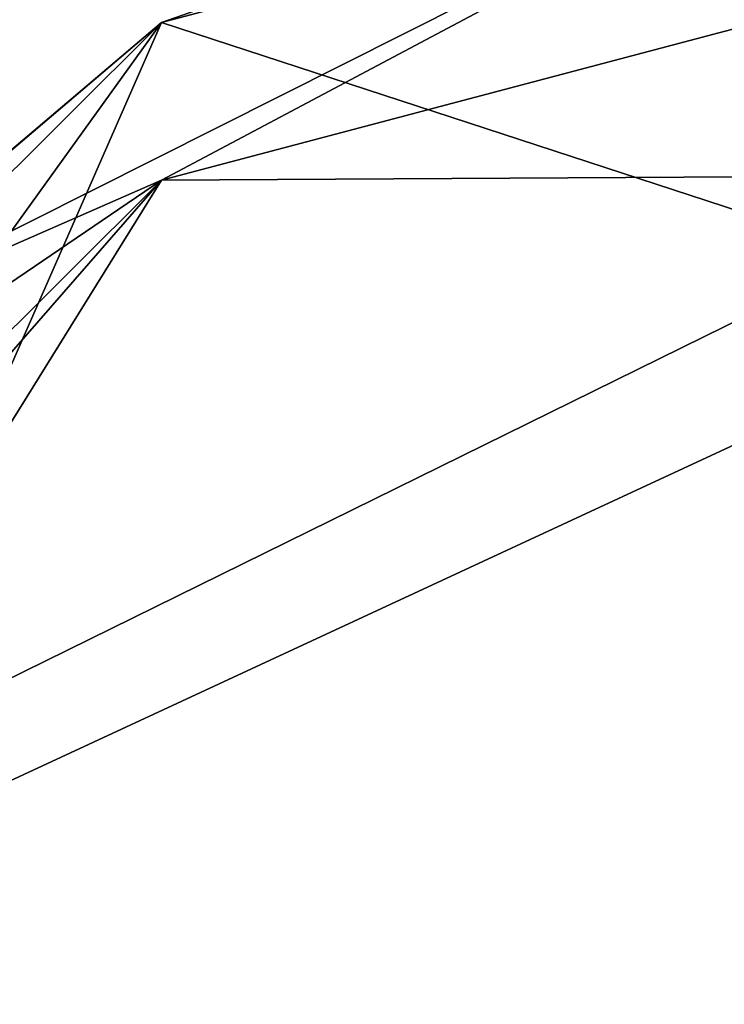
# Model space of a CAD drawing. Header units: inches. Extents: x 0 to 44.3, y -38.2 to 0.
# Tile 38 of 73: x 0.1177 to 0.1569, y -0.0804 to -0.0256. Entities that reach past the tile are written whole.
import ezdxf

# ---------------------------------------------------------------- set-up
doc = ezdxf.new("R2010")
doc.units = ezdxf.units.IN
doc.header["$LTSCALE"] = 0.03937
doc.header["$MEASUREMENT"] = 0
doc.layers.add('A-FURN-3-ST', color=151, linetype='Continuous')

msp = doc.modelspace()

# ---------------------------------------------------------------- meshes
at = {"layer": 'A-FURN-3-ST'}
mesh = msp.add_polyface(dxfattribs=at)
corners = [(0, -0.261659, 5.404484), (0, -0.242639, 5.500192), (0.00628, -0.210275, 5.383235), (0.033661, -0.117351, 5.500289), (0.073551, -0.09803, 5.336818), (0.125578, -0.0258, 5.500359), (0.104446, -0.073883, 5.326833), (0.173997, -0.041619, 5.31349), (0.173832, -0.147379, 5.155008), (0.10434, -0.172096, 5.179706), (0.173584, -0.305797, 5.049166), (0.104181, -0.319188, 5.081479), (0.251, 0.007359, 5.500385), (0.006273, -0.276484, 5.284014), (0.073474, -0.190584, 5.198179), (0.073359, -0.329195, 5.105624), (0, -0.25141, 16.900654), (0.006245, -0.191562, 11.200466), (0.033661, -0.126122, 16.90075), (0.073577, -0.069895, 11.200559), (0.125578, -0.034571, 16.900821), (0.104303, -0.043887, 11.200579), (0.17395, -0.00888, 11.200606), (0.251001, -0.001412, 16.900846), (0.104385, -0.22602, 17.485532), (0.173918, -0.19698, 17.504957), (0.173988, -0.096348, 17.316997), (0.10443, -0.12861, 17.303611), (0.174031, -0.034292, 17.113014), (0.104457, -0.06854, 17.106177), (0.073571, -0.094159, 17.101063), (0.006279, -0.213322, 17.077276), (0, -0.267855, 17.066391), (0.006277, -0.264964, 17.247039), (0.073518, -0.247735, 17.471008), (0.073551, -0.15274, 17.2936), (0.006274, -0.348708, 17.403468)]
mesh.append_faces([[corners[k] for k in face] for face in [(0, 1, 2), (2, 1, 3), (2, 3, 4), (4, 3, 5), (4, 5, 6), (6, 5, 7), (6, 7, 8, 9), (9, 8, 10, 11), (12, 7, 5), (13, 2, 4, 14), (14, 4, 6, 9), (14, 9, 11, 15), (1, 16, 17), (17, 16, 18), (17, 18, 19), (19, 18, 20), (19, 20, 21), (21, 20, 22), (21, 22, 5), (5, 22, 12), (23, 22, 20), (21, 5, 19), (19, 5, 3), (19, 3, 17), (17, 3, 1), (24, 25, 26, 27), (27, 26, 28, 29), (29, 28, 20), (20, 28, 23), (29, 20, 30), (30, 20, 18), (30, 18, 31), (31, 18, 16), (31, 16, 32), (31, 32, 33), (34, 24, 27, 35), (35, 27, 29, 30), (36, 34, 35, 33), (33, 35, 30, 31)]])

doc.saveas('drawing.dxf')
